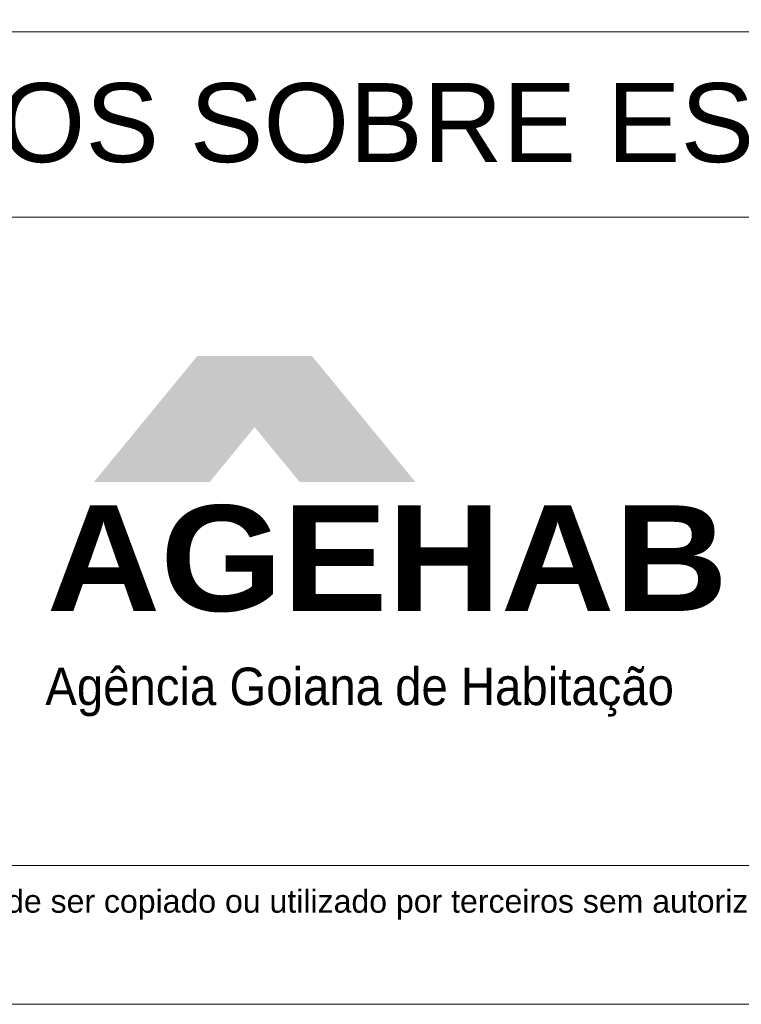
# Model space of a CAD drawing. Header units: millimetres. Extents: x 37.1 to 121.2, y 27.3 to 86.7.
# Tile 5 of 9: x 111.7 to 116.9, y 27.3 to 34.4. Entities that reach past the tile are written whole.
import ezdxf

# ---------------------------------------------------------------- set-up
doc = ezdxf.new("R2010")
doc.units = ezdxf.units.MM
doc.header["$MEASUREMENT"] = 0
doc.layers.get('0').update_dxf_attribs({"lineweight": 5})
doc.layers.add('G-IMPT', color=7, linetype='Continuous', lineweight=9)
doc.layers.add('PRANCHA 01', color=7, linetype='Continuous', lineweight=20)
doc.layers.add('PDF_Text', color=7, linetype='Continuous')
doc.layers.add('TEXTO CARIMBO 02', color=114, linetype='Continuous')
doc.styles.add('Arial_3', font='arial.ttf', dxfattribs={"height": 0.125})
doc.styles.add('Arial_5', font='arial.ttf', dxfattribs={"height": 0.003})
doc.styles.add('PDF Arial', font='arial.ttf')
doc.styles.add('Swis721 Cn BT_1', font='swissc.ttf', dxfattribs={"width": 1.1, "height": 0.0016})
doc.styles.add('Swis721 Cn BT_B_1', font='swisscb.ttf', dxfattribs={"width": 1.3, "height": 0.0045})

# ---------------------------------------------------------------- blocks, each defined once
blk = doc.blocks.new('A$Cecf38ed2')
at = {"layer": 'G-IMPT', "lineweight": 18, "true_color": 0x003f7f}
blk.add_hatch(color=156, dxfattribs=at).paths.add_polyline_path([(6.884, 9.554), (5.4, 7.746), (1.594, 7.746), (4.981, 11.873)])
at = {"layer": 'G-IMPT', "lineweight": 18, "true_color": 0x007f3f}
h = blk.add_hatch(color=116, dxfattribs=at)
edge = h.paths.add_edge_path()
edge.add_line((8.771, 11.892), (6.884, 9.554))
edge.add_line((6.884, 9.554), (4.981, 11.873))
edge.add_line((4.997, 11.892), (4.981, 11.873))
edge.add_line((4.997, 11.892), (8.771, 11.892))
at = {"layer": 'G-IMPT', "lineweight": 18, "true_color": 0xffbf00}
blk.add_hatch(color=40, dxfattribs=at).paths.add_polyline_path([(8.771, 11.892), (12.174, 7.746), (8.368, 7.746), (6.884, 9.554)])
at = {"layer": 'G-IMPT', "color": 116, "lineweight": 18, "true_color": 0x007f3f, "insert": (0.047, 6.981), "char_height": 3.4729, "width": 23.59655, "attachment_point": 1, "line_spacing_factor": 0.961347, "style": 'Swis721 Cn BT_B_1'}
blk.add_mtext('AGEHAB', dxfattribs=at)
at = {"layer": 'G-IMPT', "lineweight": 18, "insert": (0, 1.646), "char_height": 1.2348, "width": 24.18477, "attachment_point": 1, "line_spacing_factor": 0.961347, "style": 'Swis721 Cn BT_1'}
blk.add_mtext('Agência Goiana de Habitação', dxfattribs=at)
blk = doc.blocks.new('Carimbo_Rafael_2022')
for p, q in [((546.6336, -54.9266), (575.2443, -54.9266)), ((546.6336, -56.2599), (575.2443, -56.2599)), ((546.6336, -60.9266), (575.2443, -60.9266))]:
    blk.add_line(p, q)
at = {"layer": 'PDF_Text', "insert": (558.0055, -61.3178), "char_height": 0.165, "attachment_point": 7, "style": 'PDF Arial'}
blk.add_mtext('Projeto desenvolvido pelo Engenheiro Rafael Barbaresco Silva, seu conteudo não pode ser copiado ou utilizado por terceiros sem autorização, conforme Lei 9.610/98.', dxfattribs=at)
at = {"layer": 'TEXTO CARIMBO 02', "insert": (574.7385, -55.2959), "char_height": 0.568814, "width": 19.922249, "attachment_point": 3, "style": 'Arial_3'}
blk.add_mtext('\\pxqr;CONCRETO ARMADO - BLOCOS SOBRE ESTACAS', dxfattribs=at)
at = {"layer": 'TEXTO CARIMBO 02', "insert": (567.1298, -59.3916), "char_height": 0.711018, "width": 3.46218, "attachment_point": 3, "style": 'Arial_5', "bg_fill": 2}
blk.add_mtext('\\pxqc,t2;/01', dxfattribs=at)
at = {"xscale": 0.2188330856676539, "yscale": 0.2188330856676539, "zscale": 0.2188330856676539}
blk.add_blockref('A$Cecf38ed2', (566.9881, -59.8633), dxfattribs=at)

msp = doc.modelspace()

# ---------------------------------------------------------------- linework, layer by layer
at = {"layer": 'PRANCHA 01'}
msp.add_lwpolyline([(37.077, 27.2638), (121.177, 27.2638), (121.177, 86.6638), (37.077, 86.6638), (37.077, 27.2638)], dxfattribs=at)
msp.add_lwpolyline([(39.577, 28.2638), (120.177, 28.2638), (120.177, 85.6638), (39.577, 85.6638)], close=True, dxfattribs=at)

# ---------------------------------------------------------------- next in the draw order: block references
msp.add_blockref('Carimbo_Rafael_2022', (-455.0674, 89.1903))

doc.saveas('drawing.dxf')
